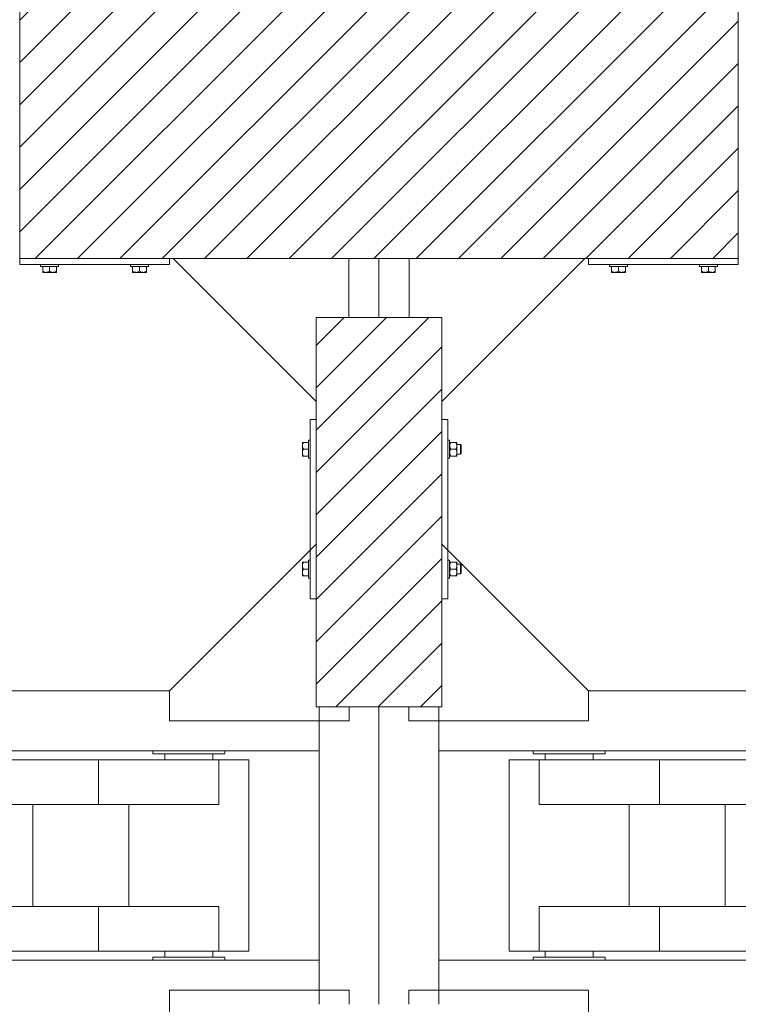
# Model space of a CAD drawing. Header units: millimetres. Extents: x -1413 to 6997, y -739331 to -733391.
# Tile 19 of 47: x 5525 to 5765, y -737512 to -737183. Entities that reach past the tile are written whole.
import ezdxf

# ---------------------------------------------------------------- set-up
doc = ezdxf.new("R2010")
doc.units = ezdxf.units.MM
doc.header["$MEASUREMENT"] = 0
for name, color, linetype, lineweight in [('Side Cradle Blocks', 7, 'Continuous', 0), ('Side Cradle Hydraulic Arm Support', 7, 'Continuous', 0), ('Side Cradle Stbd', 7, 'Continuous', 0), ('Side Slip Cradle Stbd', 7, 'Continuous', 0)]:
    doc.layers.add(name, color=color, linetype=linetype, lineweight=lineweight)

# ---------------------------------------------------------------- blocks, each defined once
blk = doc.blocks.new('*U107')
at = {"layer": 'Side Cradle Hydraulic Arm Support', "color": 7, "linetype": 'Continuous', "lineweight": 0}
for p, q in [((-174.9890305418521, -1059.440342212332), (-174.9890305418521, 1359.465325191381)), ((175.0109694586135, 1359.465325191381), (175.0109694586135, -1059.440342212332)), ((-174.9889944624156, 1201.965289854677), (-170.1643245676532, 1201.965324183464)), ((170.1862635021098, 1201.965324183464), (175.0109333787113, 1201.965289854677)), ((-160.0004414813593, 1191.965327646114), (-160.0004414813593, 990.9141499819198)), ((-160.0004414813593, 1191.965327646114), (-85.0004414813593, 1191.965327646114)), ((-85.0004414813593, 1191.965327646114), (-85.0004414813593, 990.9141499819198)), ((85.02238039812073, 990.9141499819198), (85.02238039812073, 1191.965327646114)), ((85.02238039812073, 1191.965327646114), (160.0223803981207, 1191.965327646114)), ((160.0223803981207, 990.9141499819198), (160.0223803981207, 1191.965327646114)), ((-160.0004775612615, 1181.964660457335), (-169.6775835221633, 1181.964665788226)), ((-160.0004775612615, 1181.842186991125), (-169.6775835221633, 1181.83900418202)), ((-169.6775835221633, 1181.838918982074), (-160.0004775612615, 1181.842083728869)), ((160.0223803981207, 1169.558460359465), (160.0220196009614, 1169.55141357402)), ((169.6995224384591, 1181.964478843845), (160.0224164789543, 1181.964484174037)), ((169.6995224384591, 1181.950625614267), (160.0224164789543, 1181.947442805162)), ((169.6995585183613, 1181.950264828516), (169.6995585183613, 1181.950625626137)), ((160.0223803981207, 1103.696984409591), (160.0223803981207, 1141.965327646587)), ((-274.9890305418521, 1109.465289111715), (-274.9890305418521, 316.6850334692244)), ((-169.6775835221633, 1101.980425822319), (-160.0004775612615, 1101.98356400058)), ((-160.0004775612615, 1101.966213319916), (-169.6775835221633, 1101.966210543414)), ((169.6995224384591, 1102.090569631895), (160.0224164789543, 1102.08744931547)), ((160.0224164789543, 1102.087343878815), (169.6995224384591, 1102.090482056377)), ((169.6995224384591, 1101.966307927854), (160.0224164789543, 1101.966305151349)), ((-169.6776196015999, 1081.965327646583), (-169.6776196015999, 1086.532555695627)), ((169.6995585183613, 1081.965327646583), (169.6995585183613, 1086.532555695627)), ((-170.7800019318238, 1081.965362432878), (-174.9889944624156, 1081.965495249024)), ((-169.7809386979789, 1081.965330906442), (-170.7270460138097, 1081.965360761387)), ((-169.6776196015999, 1081.965327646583), (-169.7245107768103, 1081.965329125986)), ((169.7464496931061, 1081.965329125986), (169.6995585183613, 1081.965327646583)), ((170.7489849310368, 1081.965360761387), (169.8028776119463, 1081.965330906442)), ((175.0109333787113, 1081.965495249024), (170.8019408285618, 1081.965362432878)), ((85.02234431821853, 1041.965327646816), (-85.00040540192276, 1041.965327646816)), ((-160.0004414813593, 990.9141499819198), (-160.0004414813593, -1009.440339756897)), ((-160.0004414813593, 990.9141499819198), (-85.0004414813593, 990.9141499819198)), ((-85.0004414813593, 990.9141499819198), (-85.0004414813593, -1009.440339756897)), ((85.02238039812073, -968.7071967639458), (85.02238039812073, 990.9141499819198)), ((160.0223803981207, 990.9141499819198), (85.02238039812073, 990.9141499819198)), ((160.0223803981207, 990.9141490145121), (160.0223803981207, -1009.440339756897)), ((-160.0000806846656, 938.1203694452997), (-160.0004414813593, 938.1182538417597)), ((160.0220196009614, 938.1203694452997), (160.0223803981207, 938.1182538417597)), ((85.02238039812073, 881.2928032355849), (-85.0004414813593, 881.2928032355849))]:
    blk.add_line(p, q, dxfattribs=at)
at = {"layer": 'Side Cradle Hydraulic Arm Support', "color": 7, "linetype": 'Continuous', "lineweight": 0, "ltscale": 0.2000032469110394, "flags": 128}
for points in [[(-248.4889944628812, 1409.465325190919), (-224.9890305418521, 1409.465325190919), (-224.9890305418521, 1109.465325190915), (-274.9890305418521, 1109.465325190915), (-519.9889944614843, 1354.465289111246)], [(248.510933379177, 1409.465325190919), (225.0109694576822, 1409.465325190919), (225.0109694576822, 1109.465325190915), (275.0109694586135, 1109.465325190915), (520.0109333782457, 1354.465289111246)]]:
    blk.add_lwpolyline(points, dxfattribs=at)
at = {"layer": 'Side Cradle Hydraulic Arm Support', "color": 7, "linetype": 'Continuous', "lineweight": 0, "flags": 128}
for points in [[(-160.0004414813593, 1241.965327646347), (160.0223803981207, 1241.965327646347), (160.0223803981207, 1234.353280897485), (160.0223803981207, 1212.676005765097), (160.0223803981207, 1191.96536372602)], [(-160.0004414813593, 1191.965430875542), (-160.0004414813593, 1212.676005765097), (-160.0004414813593, 1234.353280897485), (-160.0004414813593, 1241.965327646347)], [(-169.7759792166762, 1201.965326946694), (-169.6776196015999, 1201.96532764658), (-169.6776196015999, 1197.398099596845), (-169.6776196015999, 1184.391734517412), (-169.6776196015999, 1164.926333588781), (-169.6776196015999, 1141.965327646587), (-169.6776196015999, 1119.004321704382), (-169.6776196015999, 1099.538920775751), (-169.6776196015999, 1086.532555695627)], [(169.6995585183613, 1086.532555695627), (169.6995585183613, 1099.538920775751), (169.6995585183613, 1119.004321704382), (169.6995585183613, 1141.965327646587), (169.6995585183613, 1164.926333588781), (169.6995585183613, 1184.391734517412), (169.6995585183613, 1197.398099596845), (169.6995585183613, 1201.96532764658), (169.7979181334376, 1201.965326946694)]]:
    blk.add_lwpolyline(points, dxfattribs=at)
blk = doc.blocks.new('*U108')
at = {"layer": 'Side Cradle Hydraulic Arm Support', "color": 7, "linetype": 'Continuous', "lineweight": 0}
for p, q in [((-174.9890305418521, -1059.440342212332), (-174.9890305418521, 1359.465325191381)), ((175.0109694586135, 1359.465325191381), (175.0109694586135, -1059.440342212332)), ((-174.9889944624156, 1201.965289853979), (-170.1643245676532, 1201.965324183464)), ((170.1862635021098, 1201.965324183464), (175.0109333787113, 1201.965289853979)), ((-160.0004414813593, 1191.965327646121), (-160.0004414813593, 990.9141499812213)), ((-160.0004414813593, 1191.965327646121), (-85.0004414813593, 1191.965327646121)), ((-85.0004414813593, 1191.965327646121), (-85.0004414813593, 990.9141499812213)), ((85.02238039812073, 990.9141499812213), (85.02238039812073, 1191.965327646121)), ((85.02238039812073, 1191.965327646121), (160.0223803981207, 1191.965327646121)), ((160.0223803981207, 990.9141499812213), (160.0223803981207, 1191.965327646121)), ((-160.0004775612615, 1181.964660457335), (-169.6775835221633, 1181.964665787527)), ((-160.0004775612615, 1181.842186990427), (-169.6775835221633, 1181.83900418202)), ((-169.6775835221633, 1181.838918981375), (-160.0004775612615, 1181.842083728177)), ((160.0223803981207, 1169.558460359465), (160.0220196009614, 1169.551413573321)), ((169.6995224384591, 1181.964478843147), (160.0224164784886, 1181.964484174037)), ((169.6995224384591, 1181.950625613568), (160.0224164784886, 1181.947442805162)), ((169.6995585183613, 1181.950264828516), (169.6995585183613, 1181.950625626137)), ((160.0223803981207, 1103.696984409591), (160.0223803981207, 1141.965327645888)), ((-274.9890305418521, 1109.465289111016), (-274.9890305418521, 316.6850334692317)), ((-169.6775835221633, 1101.980425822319), (-160.0004775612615, 1101.98356400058)), ((-160.0004775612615, 1101.966213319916), (-169.6775835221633, 1101.966210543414)), ((169.6995224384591, 1102.090569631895), (160.0224164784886, 1102.087449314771)), ((160.0224164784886, 1102.087343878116), (169.6995224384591, 1102.090482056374)), ((169.6995224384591, 1101.966307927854), (160.0224164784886, 1101.96630515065)), ((-169.6776196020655, 1081.965327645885), (-169.6776196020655, 1086.532555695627)), ((169.6995585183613, 1081.965327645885), (169.6995585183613, 1086.532555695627)), ((-170.7800019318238, 1081.96536243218), (-174.9889944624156, 1081.965495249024)), ((-169.7809386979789, 1081.965330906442), (-170.7270460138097, 1081.965360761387)), ((-169.6776196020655, 1081.965327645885), (-169.7245107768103, 1081.965329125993)), ((169.7464496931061, 1081.965329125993), (169.6995585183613, 1081.965327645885)), ((170.7489849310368, 1081.965360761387), (169.8028776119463, 1081.965330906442)), ((175.0109333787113, 1081.965495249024), (170.8019408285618, 1081.96536243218)), ((85.02234431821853, 1041.965327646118), (-85.00040540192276, 1041.965327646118)), ((-160.0004414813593, 990.9141499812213), (-160.0004414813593, -1009.440339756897)), ((-160.0004414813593, 990.9141499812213), (-85.0004414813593, 990.9141499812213)), ((-85.0004414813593, 990.9141499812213), (-85.0004414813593, -1009.440339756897)), ((85.02238039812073, -968.7071967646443), (85.02238039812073, 990.9141499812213)), ((160.0223803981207, 990.9141499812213), (85.02238039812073, 990.9141499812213)), ((160.0223803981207, 990.9141490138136), (160.0223803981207, -1009.440339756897)), ((-160.0000806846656, 938.1203694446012), (-160.0004414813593, 938.118253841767)), ((160.0220196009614, 938.1203694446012), (160.0223803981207, 938.118253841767)), ((85.02238039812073, 881.2928032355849), (-85.0004414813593, 881.2928032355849))]:
    blk.add_line(p, q, dxfattribs=at)
at = {"layer": 'Side Cradle Hydraulic Arm Support', "color": 7, "linetype": 'Continuous', "lineweight": 0, "ltscale": 0.2000032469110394, "extrusion": (0, 0, -1), "flags": 128}
for points in [[(248.4889944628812, 1409.465325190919), (224.9890305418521, 1409.465325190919), (224.9890305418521, 1109.465325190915), (274.9890305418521, 1109.465325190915), (519.9889944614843, 1354.465289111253)], [(-248.510933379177, 1409.465325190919), (-225.0109694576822, 1409.465325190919), (-225.0109694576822, 1109.465325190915), (-275.0109694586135, 1109.465325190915), (-520.0109333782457, 1354.465289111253)]]:
    blk.add_lwpolyline(points, dxfattribs=at)
at = {"layer": 'Side Cradle Hydraulic Arm Support', "color": 7, "linetype": 'Continuous', "lineweight": 0, "extrusion": (0, 0, -1), "flags": 128}
for points in [[(160.0004414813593, 1241.965327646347), (-160.0223803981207, 1241.965327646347), (-160.0223803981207, 1234.353280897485), (-160.0223803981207, 1212.676005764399), (-160.0223803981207, 1191.96536372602)], [(160.0004414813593, 1191.965430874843), (160.0004414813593, 1212.676005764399), (160.0004414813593, 1234.353280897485), (160.0004414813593, 1241.965327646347)], [(169.7759792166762, 1201.965326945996), (169.6776196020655, 1201.965327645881), (169.6776196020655, 1197.398099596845), (169.6776196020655, 1184.391734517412), (169.6776196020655, 1164.926333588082), (169.6776196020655, 1141.965327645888), (169.6776196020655, 1119.004321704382), (169.6776196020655, 1099.538920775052), (169.6776196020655, 1086.532555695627)], [(-169.6995585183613, 1086.532555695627), (-169.6995585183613, 1099.538920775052), (-169.6995585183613, 1119.004321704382), (-169.6995585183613, 1141.965327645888), (-169.6995585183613, 1164.926333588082), (-169.6995585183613, 1184.391734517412), (-169.6995585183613, 1197.398099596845), (-169.6995585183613, 1201.965327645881), (-169.7979181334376, 1201.965326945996)]]:
    blk.add_lwpolyline(points, dxfattribs=at)
blk = doc.blocks.new('*U101')
at = {"layer": 'Side Cradle Stbd', "color": 7, "linetype": 'Continuous', "lineweight": 0, "ltscale": 0.2000032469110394, "xscale": 0.2000032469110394, "yscale": 0.2000032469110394, "zscale": 0.2000032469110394, "rotation": 270}
blk.add_blockref('*U107', (-291.8877289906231, -1469.853403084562), dxfattribs=at)
at = {"layer": 'Side Cradle Stbd', "color": 7, "linetype": 'Continuous', "lineweight": 0, "ltscale": 0.2000032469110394, "extrusion": (0, 0, -1), "xscale": 0.2000032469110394, "yscale": 0.2000032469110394, "zscale": 0.2000032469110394, "rotation": 270}
blk.add_blockref('*U108', (-291.9078785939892, -1469.853403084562), dxfattribs=at)
blk = doc.blocks.new('*U59')
at = {"linetype": 'Continuous', "lineweight": 0}
h = blk.add_hatch(dxfattribs=at)
h.set_pattern_fill('HATCH', color=30, style=0, pattern_type=2)
h.set_pattern_definition([(45, (2848.917868, -833.3789419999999), (-7.071067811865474, 7.071067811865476), [])])
h.paths.add_polyline_path([(2973.367722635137, -901.5872985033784), (2973.367722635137, -900.2740277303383), (2973.367722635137, -880.2737030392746), (2973.367722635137, -872.9735840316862), (2973.367722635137, -868.9735190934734), (2973.367722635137, -842.9730921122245), (2973.367722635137, -838.9730271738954), (2973.367722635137, -831.7861580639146), (2973.367722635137, -811.7858333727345), (2973.367722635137, -810.5858066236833), (2933.126881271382, -810.5858138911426), (2923.366910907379, -810.5858135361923), (2922.223506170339, -810.585813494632), (2863.422558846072, -810.5858113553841), (2853.36577448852, -810.5858109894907), (2843.308990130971, -810.5858106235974), (2784.508042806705, -810.5858084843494), (2783.364638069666, -810.5858084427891), (2733.36382634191, -810.5858066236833), (2733.36382634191, -811.7858333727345), (2733.36382634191, -831.7861580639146), (2733.36382634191, -838.9730271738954), (2733.36382634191, -842.9730921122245), (2733.363826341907, -868.9735190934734), (2733.363826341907, -872.9735840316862), (2733.363826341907, -880.2737030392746), (2733.363826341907, -900.2740277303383), (2733.363826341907, -901.5872912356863), (2783.364638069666, -901.5872912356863), (2784.621286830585, -901.5872912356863), (2843.308990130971, -901.5872912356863), (2853.36577448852, -901.5872912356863), (2863.422558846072, -901.5872912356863), (2922.11026214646, -901.5872912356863), (2923.366910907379, -901.5872912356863), (2933.126881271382, -901.5872912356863)])
h = blk.add_hatch(dxfattribs=at)
h.set_pattern_fill('HATCH', color=30, style=0, pattern_type=2)
h.set_pattern_definition([(45, (2848.917868, -970.397693), (-7.071067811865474, 7.071067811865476), [])])
h.paths.add_polyline_path([(2874.366115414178, -1015.304205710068), (2874.366115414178, -955.3032316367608), (2874.366115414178, -949.3314379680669), (2874.366115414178, -921.3026796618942), (2863.422558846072, -921.3026796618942), (2853.36577448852, -921.3026796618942), (2843.308990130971, -921.3026796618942), (2832.365433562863, -921.3026796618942), (2832.365433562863, -949.3314379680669), (2832.365433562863, -955.3032316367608), (2832.365433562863, -1015.304205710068), (2832.365433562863, -1051.304790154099), (2833.365449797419, -1051.304790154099), (2853.36577448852, -1051.304790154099), (2873.366099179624, -1051.304790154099), (2874.366115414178, -1051.304790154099)])
at = {"color": 30, "linetype": 'Continuous', "lineweight": 0, "flags": 128}
blk.add_lwpolyline([(2733.36382634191, -811.7858333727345), (2733.36382634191, -831.7861580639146), (2733.36382634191, -838.9730271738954), (2733.36382634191, -842.9730921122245), (2733.363826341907, -868.9735190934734), (2733.363826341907, -872.9735840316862), (2733.363826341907, -880.2737030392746), (2733.363826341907, -900.2740277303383), (2733.363826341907, -901.5872912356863), (2783.364638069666, -901.5872912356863), (2784.621286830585, -901.5872912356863), (2843.308990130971, -901.5872912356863), (2853.36577448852, -901.5872912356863), (2863.422558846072, -901.5872912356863), (2922.11026214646, -901.5872912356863), (2923.366910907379, -901.5872912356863), (2933.126881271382, -901.5872912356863), (2973.367722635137, -901.5872985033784), (2973.367722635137, -901.5872985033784), (2973.367722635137, -900.2740277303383), (2973.367722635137, -880.2737030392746), (2973.367722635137, -872.9735840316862), (2973.367722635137, -868.9735190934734), (2973.367722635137, -842.9730921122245), (2973.367722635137, -838.9730271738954), (2973.367722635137, -831.7861580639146), (2973.367722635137, -811.7858333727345)], dxfattribs=at)
blk.add_lwpolyline([(2874.366115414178, -1015.304205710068), (2874.366115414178, -955.3032316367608), (2874.366115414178, -949.3314379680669), (2874.366115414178, -921.3026796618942), (2863.422558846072, -921.3026796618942), (2853.36577448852, -921.3026796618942), (2843.308990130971, -921.3026796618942), (2832.365433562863, -921.3026796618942), (2832.365433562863, -949.3314379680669), (2832.365433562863, -955.3032316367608), (2832.365433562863, -1015.304205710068), (2832.365433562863, -1051.304790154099), (2833.365449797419, -1051.304790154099), (2853.36577448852, -1051.304790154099), (2873.366099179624, -1051.304790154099), (2874.366115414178, -1051.304790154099), (2874.366115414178, -1015.304205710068)], close=True, dxfattribs=at)
at = {"layer": 'Side Cradle Blocks', "color": 7, "linetype": 'Continuous', "lineweight": 0}
for p, q in [((2733.363826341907, -901.5872912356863), (2733.363826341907, -810.5858138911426)), ((2973.367722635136, -810.5858138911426), (2973.367722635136, -901.5872912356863)), ((2933.126881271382, -901.5872912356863), (2733.363826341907, -901.5872912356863)), ((2733.36382634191, -901.5872985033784), (2733.36382634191, -903.5873237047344)), ((2733.36382634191, -903.5873237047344), (2783.364638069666, -903.5873237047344)), ((2741.047333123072, -905.8289780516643), (2741.047333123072, -904.1873407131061)), ((2744.51205762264, -904.1873334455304), (2743.363988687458, -904.1873334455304)), ((2743.363988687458, -905.8289780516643), (2743.363988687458, -904.1873416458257)), ((2745.680644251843, -904.1873407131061), (2745.680644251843, -905.8289780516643)), ((2771.047820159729, -904.1873407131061), (2771.047820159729, -905.8289780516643)), ((2772.21640678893, -904.1873334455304), (2773.364475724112, -904.1873334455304)), ((2773.364475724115, -905.8289780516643), (2773.364475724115, -904.1873416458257)), ((2775.681131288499, -905.8289780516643), (2775.681131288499, -904.1873407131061)), ((2783.364638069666, -903.5873237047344), (2783.364638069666, -901.5872985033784)), ((2923.366910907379, -903.5873237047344), (2923.366910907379, -901.5872985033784)), ((2933.126881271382, -903.5873237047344), (2923.366910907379, -903.5873237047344)), ((2931.050417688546, -905.8289780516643), (2931.050417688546, -904.1873407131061)), ((2973.367722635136, -901.5872912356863), (2933.126881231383, -901.5872912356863)), ((2973.367722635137, -903.5873237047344), (2933.126881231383, -903.5873237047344)), ((2933.367073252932, -904.1873334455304), (2933.126881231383, -904.1873334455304)), ((2934.515142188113, -904.1873334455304), (2933.367073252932, -904.1873334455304)), ((2933.367073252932, -905.8289780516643), (2933.367073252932, -904.1873416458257)), ((2935.683728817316, -904.1873407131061), (2935.683728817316, -905.8289780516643)), ((2961.050904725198, -904.1873407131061), (2961.050904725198, -905.8289780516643)), ((2962.219491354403, -904.1873334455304), (2963.367560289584, -904.1873334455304)), ((2963.367560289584, -905.8289780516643), (2963.367560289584, -904.1873416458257)), ((2965.684215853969, -905.8289780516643), (2965.684215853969, -904.1873407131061)), ((2973.367722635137, -901.5872985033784), (2973.367722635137, -903.5873237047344)), ((2741.047333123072, -906.030734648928), (2741.047333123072, -905.8289780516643)), ((2741.474609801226, -906.0256581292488), (2741.047333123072, -905.8289780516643)), ((2741.163587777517, -906.1872932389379), (2741.185359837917, -906.1873658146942)), ((2741.185399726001, -906.187365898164), (2741.229005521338, -906.1872932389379)), ((2742.205660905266, -906.187365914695), (2741.592450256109, -906.187365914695)), ((2741.617302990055, -906.1872932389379), (2741.592488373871, -906.1873658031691)), ((2742.205832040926, -906.187365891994), (2742.754434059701, -906.1872932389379)), ((2743.363988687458, -905.8289780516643), (2742.932373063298, -906.0373384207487)), ((2743.791265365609, -906.0256581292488), (2743.363988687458, -905.8289780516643)), ((2744.522316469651, -906.187365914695), (2743.771049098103, -906.187365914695)), ((2743.973543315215, -906.1872932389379), (2744.522230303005, -906.1873659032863)), ((2745.680644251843, -905.8289780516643), (2745.249028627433, -906.0373384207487)), ((2745.680644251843, -906.187365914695), (2745.542587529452, -906.187365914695)), ((2745.5643895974, -906.1872932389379), (2745.542609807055, -906.187365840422)), ((2745.680644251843, -906.1392061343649), (2745.680644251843, -906.187365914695)), ((2771.047820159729, -905.8289780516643), (2771.479435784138, -906.0373384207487)), ((2771.047820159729, -906.1392061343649), (2771.047820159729, -906.187365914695)), ((2771.047820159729, -906.187365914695), (2771.185876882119, -906.187365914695)), ((2771.185854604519, -906.187365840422), (2771.164074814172, -906.1872932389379)), ((2772.206147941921, -906.187365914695), (2772.957415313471, -906.187365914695)), ((2772.206234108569, -906.1873659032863), (2772.754921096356, -906.1872932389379)), ((2772.937199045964, -906.0256581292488), (2773.364475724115, -905.8289780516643)), ((2773.364475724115, -905.8289780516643), (2773.796091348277, -906.0373384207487)), ((2773.974030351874, -906.1872932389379), (2774.522632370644, -906.187365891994)), ((2774.522803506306, -906.187365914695), (2775.136014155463, -906.187365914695)), ((2775.135976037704, -906.1873658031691), (2775.111161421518, -906.1872932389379)), ((2775.253854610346, -906.0256581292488), (2775.681131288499, -905.8289780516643)), ((2775.499458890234, -906.1872932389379), (2775.54306468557, -906.187365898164)), ((2775.564876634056, -906.1872932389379), (2775.543104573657, -906.1873658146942)), ((2775.681131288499, -906.030734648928), (2775.681131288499, -905.8289780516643)), ((2931.050417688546, -906.030734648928), (2931.050417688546, -905.8289780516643)), ((2931.477694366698, -906.0256581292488), (2931.050417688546, -905.8289780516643)), ((2931.166672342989, -906.1872932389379), (2931.188444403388, -906.1873658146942)), ((2931.188484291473, -906.187365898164), (2931.232090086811, -906.1872932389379)), ((2932.208745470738, -906.187365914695), (2931.595534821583, -906.187365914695)), ((2931.620387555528, -906.1872932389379), (2931.595572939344, -906.1873658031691)), ((2932.208916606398, -906.187365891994), (2932.757518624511, -906.1872932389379)), ((2933.126881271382, -905.9449295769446), (2932.935457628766, -906.0373384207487)), ((2933.367073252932, -905.8289780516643), (2933.126881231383, -905.9449295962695)), ((2933.126881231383, -906.187365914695), (2933.774133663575, -906.187365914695)), ((2933.79434993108, -906.0256581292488), (2933.367073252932, -905.8289780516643)), ((2934.525401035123, -906.187365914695), (2933.774133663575, -906.187365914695)), ((2933.976627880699, -906.1872932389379), (2934.525314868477, -906.1873659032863)), ((2935.683728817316, -905.8289780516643), (2935.252113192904, -906.0373384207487)), ((2935.683728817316, -906.187365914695), (2935.545672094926, -906.187365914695)), ((2935.567474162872, -906.1872932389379), (2935.545694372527, -906.187365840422)), ((2935.683728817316, -906.1392061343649), (2935.683728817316, -906.187365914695)), ((2961.050904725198, -905.8289780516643), (2961.482520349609, -906.0373384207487)), ((2961.050904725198, -906.1392061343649), (2961.050904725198, -906.187365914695)), ((2961.050904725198, -906.187365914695), (2961.188961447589, -906.187365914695)), ((2961.188939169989, -906.187365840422), (2961.167159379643, -906.1872932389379)), ((2962.209232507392, -906.187365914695), (2962.96049987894, -906.187365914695)), ((2962.20931867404, -906.1873659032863), (2962.758005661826, -906.1872932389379)), ((2962.940283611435, -906.0256581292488), (2963.367560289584, -905.8289780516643)), ((2963.367560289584, -905.8289780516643), (2963.799175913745, -906.0373384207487)), ((2963.977114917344, -906.1872932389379), (2964.525716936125, -906.187365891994)), ((2964.525888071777, -906.187365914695), (2965.139098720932, -906.187365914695)), ((2965.139060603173, -906.1873658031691), (2965.114245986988, -906.1872932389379)), ((2965.256939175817, -906.0256581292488), (2965.684215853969, -905.8289780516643)), ((2965.502543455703, -906.1872932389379), (2965.546149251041, -906.187365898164)), ((2965.567961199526, -906.1872932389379), (2965.546189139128, -906.1873658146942)), ((2965.684215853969, -906.030734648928), (2965.684215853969, -905.8289780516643)), ((2832.365433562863, -1051.304790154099), (2832.365433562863, -921.3026796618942)), ((2832.365433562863, -921.3026796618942), (2874.366115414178, -921.3026796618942)), ((2874.366115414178, -921.3026796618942), (2874.366115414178, -1051.304790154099)), ((2832.365426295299, -955.3032316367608), (2830.365401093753, -955.3032316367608)), ((2830.365401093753, -955.3032316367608), (2830.365401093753, -1015.304205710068)), ((2874.366122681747, -955.3032316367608), (2876.366147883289, -955.3032316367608)), ((2876.366147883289, -955.3032316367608), (2876.366147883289, -1015.304205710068)), ((2827.765431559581, -963.1029930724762), (2827.765358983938, -963.1247651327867)), ((2827.765358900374, -963.1248050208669), (2827.765431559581, -963.1684108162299)), ((2827.765358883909, -964.1450662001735), (2827.765358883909, -963.5318555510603)), ((2827.765431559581, -963.5567082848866), (2827.765358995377, -963.5318936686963)), ((2827.921990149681, -962.9867384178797), (2828.123746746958, -962.9867384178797)), ((2827.927066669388, -963.4140150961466), (2828.123746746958, -962.9867384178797)), ((2828.123746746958, -962.9867384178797), (2829.765384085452, -962.9867384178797)), ((2876.966164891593, -963.1226149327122), (2876.966230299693, -963.1029930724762)), ((2876.966230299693, -963.692757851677), (2876.966224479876, -963.7033607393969)), ((2877.122788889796, -962.9867384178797), (2877.324545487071, -962.9867384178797)), ((2878.999377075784, -962.9867384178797), (2877.324545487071, -962.9867384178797)), ((2878.999377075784, -962.9867384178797), (2879.196057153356, -963.4140150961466)), ((2879.357764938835, -962.9867384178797), (2879.322813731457, -962.9867384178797)), ((2879.357764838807, -963.1247651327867), (2879.357692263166, -963.1029930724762)), ((2879.357692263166, -963.6927578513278), (2879.357698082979, -963.7033607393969)), ((2879.357764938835, -964.1450662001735), (2879.357764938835, -963.5318555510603)), ((2827.765358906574, -964.1452373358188), (2827.765431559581, -964.6938393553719)), ((2827.765358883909, -966.4617217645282), (2827.765358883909, -965.7104543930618)), ((2827.765431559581, -965.9129486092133), (2827.765358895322, -966.4616355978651)), ((2828.123746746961, -965.3033939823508), (2827.915386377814, -964.8717783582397)), ((2827.927066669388, -965.7306706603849), (2828.123746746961, -965.3033939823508)), ((2828.123746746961, -965.3033939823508), (2829.765383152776, -965.3033939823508)), ((2829.765391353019, -966.4514629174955), (2829.765391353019, -965.3033939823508)), ((2877.009873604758, -963.7534725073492), (2876.966164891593, -964.1450010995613)), ((2877.009873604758, -966.070128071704), (2876.966164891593, -966.4616566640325)), ((2876.966224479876, -966.9034272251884), (2876.966230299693, -966.9140301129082)), ((2877.116185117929, -964.8717783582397), (2877.324545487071, -965.3033939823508)), ((2877.324545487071, -965.3033939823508), (2878.999377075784, -965.3033939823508)), ((2878.999377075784, -965.3033939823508), (2879.196057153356, -965.7306706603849)), ((2879.221445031, -964.843383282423), (2879.33281234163, -964.4403234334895)), ((2879.221445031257, -967.1600388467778), (2879.332812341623, -966.7569789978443)), ((2879.357692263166, -966.9140301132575), (2879.357698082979, -966.9034272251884)), ((2879.357764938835, -964.1450662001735), (2879.357764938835, -964.8963335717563)), ((2879.357764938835, -966.4617217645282), (2879.357764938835, -967.0749324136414)), ((2880.566216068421, -966.4347831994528), (2880.566216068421, -965.915697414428)), ((2880.766219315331, -966.2933595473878), (2880.766219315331, -965.8391594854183)), ((2827.765358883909, -967.6200495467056), (2827.765358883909, -967.4819928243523)), ((2827.765431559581, -967.5037948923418), (2827.765358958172, -967.4820151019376)), ((2827.813518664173, -967.6200495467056), (2827.765358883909, -967.6200495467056)), ((2828.123746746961, -967.6200495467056), (2827.915386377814, -967.1884339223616)), ((2829.76538408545, -967.6200495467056), (2828.123746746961, -967.6200495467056)), ((2876.966230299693, -967.5037948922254), (2876.966164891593, -967.4841730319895)), ((2877.014317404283, -967.6200495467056), (2876.966164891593, -967.6200495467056)), ((2877.116185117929, -967.1884339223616), (2877.324545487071, -967.6200495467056)), ((2877.324545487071, -967.6200495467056), (2878.999377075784, -967.6200495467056)), ((2879.201133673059, -967.6200495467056), (2878.999377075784, -967.6200495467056)), ((2879.201133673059, -967.6200495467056), (2879.208800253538, -967.6200495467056)), ((2879.357692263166, -967.5037948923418), (2879.357764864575, -967.4820151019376)), ((2827.765358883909, -1002.987387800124), (2827.765358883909, -1003.125444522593)), ((2827.813518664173, -1002.987387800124), (2827.765358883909, -1002.987387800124)), ((2827.765358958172, -1003.125422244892), (2827.765431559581, -1003.103642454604)), ((2828.123746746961, -1002.987387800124), (2827.915386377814, -1003.419003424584)), ((2829.76538408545, -1002.987387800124), (2828.123746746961, -1002.987387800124)), ((2877.014317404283, -1002.987387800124), (2876.966164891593, -1002.987387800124)), ((2876.966230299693, -1003.103642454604), (2876.966164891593, -1003.12326431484)), ((2877.116185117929, -1003.419003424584), (2877.324545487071, -1002.987387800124)), ((2877.324545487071, -1002.987387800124), (2878.999377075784, -1002.987387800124)), ((2878.999377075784, -1002.987387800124), (2879.201133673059, -1002.987387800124)), ((2879.201133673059, -1002.987387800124), (2879.208800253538, -1002.987387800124)), ((2879.357692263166, -1003.103642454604), (2879.357764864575, -1003.125422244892)), ((2827.765358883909, -1004.145715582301), (2827.765358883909, -1004.896982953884)), ((2827.765358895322, -1004.145801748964), (2827.765431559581, -1004.694488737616)), ((2827.765431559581, -1005.913597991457), (2827.765358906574, -1006.46220001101)), ((2827.765358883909, -1006.462371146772), (2827.765358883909, -1007.075581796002)), ((2828.123746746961, -1005.304043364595), (2827.915386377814, -1005.735658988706)), ((2827.927066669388, -1004.876766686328), (2828.123746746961, -1005.304043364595)), ((2828.123746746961, -1005.304043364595), (2829.765383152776, -1005.304043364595)), ((2829.765391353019, -1004.155974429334), (2829.765391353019, -1005.304043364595)), ((2877.009873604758, -1004.537309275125), (2876.966164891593, -1004.145780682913)), ((2877.009873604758, -1006.853964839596), (2876.966164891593, -1006.462436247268)), ((2876.966230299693, -1003.693407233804), (2876.966224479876, -1003.704010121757)), ((2877.116185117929, -1005.735658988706), (2877.324545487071, -1005.304043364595)), ((2877.324545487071, -1005.304043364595), (2878.999377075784, -1005.304043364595)), ((2878.999377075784, -1005.304043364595), (2879.196057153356, -1004.876766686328)), ((2879.221445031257, -1003.447398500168), (2879.332812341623, -1003.850458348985)), ((2879.221445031, -1005.764054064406), (2879.33281234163, -1006.167113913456)), ((2879.357698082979, -1003.704010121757), (2879.357692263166, -1003.693407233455)), ((2879.357764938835, -1004.145715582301), (2879.357764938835, -1003.532504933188)), ((2879.357764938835, -1006.462371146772), (2879.357764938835, -1005.711103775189)), ((2879.357764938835, -1006.462371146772), (2879.357764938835, -1007.075581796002)), ((2880.566216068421, -1004.17265414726), (2880.566216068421, -1004.691739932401)), ((2880.766219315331, -1004.314077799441), (2880.766219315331, -1004.768277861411)), ((2827.765358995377, -1007.075543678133), (2827.765431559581, -1007.050729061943)), ((2827.765431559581, -1007.439026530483), (2827.765358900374, -1007.482632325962)), ((2827.765431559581, -1007.504444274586), (2827.765358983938, -1007.482672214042)), ((2827.921990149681, -1007.620698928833), (2828.123746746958, -1007.620698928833)), ((2827.927066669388, -1007.193422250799), (2828.123746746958, -1007.620698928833)), ((2828.123746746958, -1007.620698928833), (2829.765384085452, -1007.620698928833)), ((2876.966230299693, -1007.504444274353), (2876.966164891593, -1007.48482241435)), ((2876.966224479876, -1006.904076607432), (2876.966230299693, -1006.914679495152)), ((2877.122788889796, -1007.620698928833), (2877.324545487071, -1007.620698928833)), ((2878.999377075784, -1007.620698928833), (2877.324545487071, -1007.620698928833)), ((2878.999377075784, -1007.620698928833), (2879.196057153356, -1007.193422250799)), ((2879.357764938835, -1007.620698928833), (2879.322813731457, -1007.620698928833)), ((2879.357698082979, -1006.904076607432), (2879.357692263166, -1006.914679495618)), ((2879.357692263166, -1007.504444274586), (2879.357764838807, -1007.482672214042)), ((2830.365401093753, -1015.304205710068), (2832.365426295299, -1015.304205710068)), ((2876.366147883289, -1015.304205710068), (2874.366122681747, -1015.304205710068)), ((2874.366115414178, -1051.304790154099), (2832.365433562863, -1051.304790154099))]:
    blk.add_line(p, q, dxfattribs=at)
at = {"layer": 'Side Cradle Blocks', "color": 7, "linetype": 'Continuous', "lineweight": 0, "flags": 128}
for points in [[(2743.363988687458, -904.1873334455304), (2742.215919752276, -904.1873334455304), (2741.242633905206, -904.1873334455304), (2740.592305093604, -904.1873334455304), (2740.363939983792, -904.1873334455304), (2740.363939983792, -903.5873309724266)], [(2746.364037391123, -903.5873309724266), (2746.364037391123, -904.1873334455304), (2746.135672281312, -904.1873334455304), (2745.485343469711, -904.1873334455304), (2744.51205762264, -904.1873334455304)], [(2772.21640678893, -904.1873334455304), (2771.243120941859, -904.1873334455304), (2770.592792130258, -904.1873334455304), (2770.364427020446, -904.1873334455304), (2770.364427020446, -903.5873309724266)], [(2776.364524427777, -903.5873309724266), (2776.364524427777, -904.1873334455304), (2776.136159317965, -904.1873334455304), (2775.485830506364, -904.1873334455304), (2774.512544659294, -904.1873334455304), (2773.364475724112, -904.1873334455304)], [(2933.126881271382, -904.1873334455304), (2932.219004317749, -904.1873334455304), (2931.245718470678, -904.1873334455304), (2930.595389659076, -904.1873334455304), (2930.367024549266, -904.1873334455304), (2930.367024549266, -903.5873309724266)], [(2936.367121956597, -903.5873309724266), (2936.367121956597, -904.1873334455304), (2936.138756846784, -904.1873334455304), (2935.488428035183, -904.1873334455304), (2934.515142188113, -904.1873334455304)], [(2962.219491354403, -904.1873334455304), (2961.246205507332, -904.1873334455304), (2960.59587669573, -904.1873334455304), (2960.367511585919, -904.1873334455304), (2960.367511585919, -903.5873309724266)], [(2966.367608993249, -903.5873309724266), (2966.367608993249, -904.1873334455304), (2966.139243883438, -904.1873334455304), (2965.488915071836, -904.1873334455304), (2964.515629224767, -904.1873334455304), (2963.367560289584, -904.1873334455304)], [(2741.047333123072, -906.030734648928), (2741.047333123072, -906.0379771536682), (2741.047333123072, -906.1524147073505), (2741.047333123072, -906.187365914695), (2741.185389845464, -906.187365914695), (2741.592450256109, -906.187365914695)], [(2741.474609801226, -906.0256581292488), (2741.605693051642, -906.085997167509), (2741.814067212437, -906.1436499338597), (2742.205660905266, -906.187365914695), (2742.354028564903, -906.1810398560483), (2742.500918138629, -906.1624133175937), (2742.903977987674, -906.0510460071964), (2742.932373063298, -906.0373384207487)], [(2742.205660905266, -906.187365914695), (2742.956928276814, -906.187365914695), (2743.771049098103, -906.187365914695)], [(2743.791265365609, -906.0256581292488), (2743.922348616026, -906.085997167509), (2744.130722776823, -906.1436499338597), (2744.522316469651, -906.187365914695), (2744.670684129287, -906.1810398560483), (2744.817573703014, -906.1624133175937), (2745.22063355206, -906.0510460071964), (2745.249028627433, -906.0373384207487)], [(2744.522244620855, -906.1873659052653), (2744.522316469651, -906.187365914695), (2745.135527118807, -906.187365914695), (2745.542587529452, -906.187365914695)], [(2745.680644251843, -906.1392061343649), (2745.680644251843, -906.038401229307), (2745.680644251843, -906.030734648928), (2745.680644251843, -905.8289780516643)], [(2771.047820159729, -905.8289780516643), (2771.047820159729, -906.030734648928), (2771.047820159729, -906.038401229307), (2771.047820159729, -906.1392061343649)], [(2771.185876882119, -906.187365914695), (2771.592937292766, -906.187365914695), (2772.206147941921, -906.187365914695), (2772.206219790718, -906.1873659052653)], [(2771.479435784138, -906.0373384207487), (2771.507830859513, -906.0510460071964), (2771.910890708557, -906.1624133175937), (2772.057780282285, -906.1810398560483), (2772.206147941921, -906.187365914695), (2772.59774163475, -906.1436499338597), (2772.806115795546, -906.085997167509), (2772.937199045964, -906.0256581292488)], [(2772.957415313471, -906.187365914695), (2773.771536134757, -906.187365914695), (2774.522803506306, -906.187365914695)], [(2773.796091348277, -906.0373384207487), (2773.824486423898, -906.0510460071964), (2774.227546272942, -906.1624133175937), (2774.374435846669, -906.1810398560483), (2774.522803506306, -906.187365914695), (2774.914397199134, -906.1436499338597), (2775.122771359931, -906.085997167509), (2775.253854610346, -906.0256581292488)], [(2775.136014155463, -906.187365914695), (2775.543074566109, -906.187365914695), (2775.681131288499, -906.187365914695), (2775.681131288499, -906.1524147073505), (2775.681131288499, -906.0379771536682), (2775.681131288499, -906.030734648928)], [(2931.050417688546, -906.030734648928), (2931.050417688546, -906.0379771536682), (2931.050417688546, -906.1524147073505), (2931.050417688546, -906.187365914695), (2931.188474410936, -906.187365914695), (2931.595534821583, -906.187365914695)], [(2931.477694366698, -906.0256581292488), (2931.608777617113, -906.085997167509), (2931.817151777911, -906.1436499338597), (2932.208745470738, -906.187365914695), (2932.357113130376, -906.1810398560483), (2932.504002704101, -906.1624133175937), (2932.907062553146, -906.0510460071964), (2932.935457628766, -906.0373384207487)], [(2932.208745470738, -906.187365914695), (2932.960012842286, -906.187365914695), (2933.126881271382, -906.187365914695)], [(2933.79434993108, -906.0256581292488), (2933.925433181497, -906.085997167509), (2934.133807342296, -906.1436499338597), (2934.525401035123, -906.187365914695), (2934.67376869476, -906.1810398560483), (2934.820658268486, -906.1624133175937), (2935.223718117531, -906.0510460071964), (2935.252113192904, -906.0373384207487)], [(2934.525329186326, -906.1873659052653), (2934.525401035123, -906.187365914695), (2935.138611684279, -906.187365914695), (2935.545672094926, -906.187365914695)], [(2935.683728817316, -906.1392061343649), (2935.683728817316, -906.038401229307), (2935.683728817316, -906.030734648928), (2935.683728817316, -905.8289780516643)], [(2961.050904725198, -905.8289780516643), (2961.050904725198, -906.030734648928), (2961.050904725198, -906.038401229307), (2961.050904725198, -906.1392061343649)], [(2961.188961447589, -906.187365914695), (2961.596021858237, -906.187365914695), (2962.209232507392, -906.187365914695), (2962.209304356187, -906.1873659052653)], [(2961.482520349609, -906.0373384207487), (2961.510915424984, -906.0510460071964), (2961.913975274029, -906.1624133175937), (2962.060864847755, -906.1810398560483), (2962.209232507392, -906.187365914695), (2962.600826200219, -906.1436499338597), (2962.809200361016, -906.085997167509), (2962.940283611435, -906.0256581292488)], [(2962.96049987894, -906.187365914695), (2963.774620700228, -906.187365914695), (2964.525888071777, -906.187365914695)], [(2963.799175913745, -906.0373384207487), (2963.827570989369, -906.0510460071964), (2964.230630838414, -906.1624133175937), (2964.377520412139, -906.1810398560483), (2964.525888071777, -906.187365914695), (2964.917481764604, -906.1436499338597), (2965.125855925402, -906.085997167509), (2965.256939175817, -906.0256581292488)], [(2965.139098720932, -906.187365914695), (2965.54615913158, -906.187365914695), (2965.684215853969, -906.187365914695), (2965.684215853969, -906.1524147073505), (2965.684215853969, -906.0379771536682), (2965.684215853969, -906.030734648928)], [(2827.921990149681, -962.9867384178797), (2827.914747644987, -962.9867384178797), (2827.800310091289, -962.9867384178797), (2827.765358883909, -962.9867384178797), (2827.765358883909, -963.1247951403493), (2827.765358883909, -963.5318555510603)], [(2827.927066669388, -963.4140150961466), (2827.866727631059, -963.5450983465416), (2827.809074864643, -963.7534725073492), (2827.765358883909, -964.1450662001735), (2827.771684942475, -964.2934338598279), (2827.79031148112, -964.4403234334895), (2827.90167879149, -964.843383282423), (2827.915386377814, -964.8717783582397)], [(2829.765391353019, -965.3033939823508), (2829.765391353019, -964.1553250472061), (2829.765391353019, -963.1820392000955), (2829.76539135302, -962.5317103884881), (2829.76539135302, -962.3033452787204), (2830.365393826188, -962.3033452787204)], [(2876.366155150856, -962.3033452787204), (2876.966157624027, -962.3033452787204), (2876.966157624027, -962.5317103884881), (2876.966157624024, -963.1820392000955), (2876.966157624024, -964.1553250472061), (2876.966157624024, -965.3033939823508), (2876.966157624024, -966.4514629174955), (2876.966157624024, -967.4247487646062), (2876.966157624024, -968.0750775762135), (2876.966157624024, -968.3034426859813), (2876.366155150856, -968.3034426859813)], [(2877.122788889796, -962.9867384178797), (2877.115546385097, -962.9867384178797), (2877.001108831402, -962.9867384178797), (2876.966164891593, -962.9867384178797)], [(2877.009873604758, -963.7534725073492), (2877.067526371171, -963.5450983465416), (2877.127865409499, -963.4140150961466), (2877.324545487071, -962.9867384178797)], [(2878.999377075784, -962.9867384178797), (2879.201133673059, -962.9867384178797), (2879.208376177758, -962.9867384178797), (2879.322813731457, -962.9867384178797)], [(2879.196057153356, -963.4140150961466), (2879.256396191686, -963.5450983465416), (2879.314048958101, -963.7534725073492), (2879.357764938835, -964.1450662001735), (2879.351438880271, -964.2934338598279), (2879.33281234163, -964.4403234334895)], [(2879.357764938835, -962.9867384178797), (2879.357764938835, -963.1247951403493), (2879.357764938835, -963.5318555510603)], [(2879.357772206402, -963.703368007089), (2880.566216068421, -963.703368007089), (2880.766219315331, -963.9033712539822), (2880.766219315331, -964.0099416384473), (2880.766219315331, -964.3134284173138), (2880.766219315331, -964.7676284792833), (2880.766219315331, -965.3033939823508), (2880.766219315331, -965.8391594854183)], [(2880.566216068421, -963.703368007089), (2880.566216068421, -963.8251627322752), (2880.566216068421, -964.1720047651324), (2880.566216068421, -964.6910905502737), (2880.566216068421, -965.3033939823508), (2880.566216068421, -965.915697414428)], [(2827.765358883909, -964.1450662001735), (2827.765358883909, -964.8963335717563), (2827.765358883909, -965.7104543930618)], [(2827.927066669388, -965.7306706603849), (2827.866727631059, -965.86175391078), (2827.809074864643, -966.070128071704), (2827.765358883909, -966.4617217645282), (2827.771684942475, -966.6100894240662), (2827.79031148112, -966.7569789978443), (2827.90167879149, -967.1600388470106), (2827.915386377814, -967.1884339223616)], [(2827.765358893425, -966.4616499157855), (2827.765358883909, -966.4617217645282), (2827.765358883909, -967.0749324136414), (2827.765358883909, -967.4819928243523)], [(2830.365393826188, -968.3034426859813), (2829.765391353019, -968.3034426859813), (2829.765391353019, -968.0750775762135), (2829.765391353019, -967.4247487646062), (2829.765391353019, -966.4514629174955)], [(2877.116185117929, -964.8717783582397), (2877.102477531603, -964.843383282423), (2876.991110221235, -964.4403234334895), (2876.972483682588, -964.2934338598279), (2876.966164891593, -964.1452366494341)], [(2877.116185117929, -967.1884339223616), (2877.102477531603, -967.1600388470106), (2876.991110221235, -966.7569789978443), (2876.972483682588, -966.6100894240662), (2876.966164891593, -966.4618922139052)], [(2877.009873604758, -966.070128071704), (2877.067526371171, -965.86175391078), (2877.127865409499, -965.7306706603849), (2877.324545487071, -965.3033939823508)], [(2879.221445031, -964.843383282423), (2879.207737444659, -964.8717783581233), (2878.999377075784, -965.3033939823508)], [(2879.196057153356, -965.7306706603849), (2879.256396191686, -965.86175391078), (2879.314048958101, -966.070128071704), (2879.357764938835, -966.4617217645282), (2879.351438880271, -966.6100894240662), (2879.332812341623, -966.7569789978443)], [(2879.357764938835, -966.4617217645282), (2879.357764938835, -965.7104543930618), (2879.357764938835, -964.8963335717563)], [(2880.766219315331, -966.2933595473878), (2880.766219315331, -966.5968463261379), (2880.766219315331, -966.7034167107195), (2880.566216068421, -966.9034199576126), (2879.357772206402, -966.9034199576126)], [(2880.566216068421, -966.4347831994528), (2880.566216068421, -966.78162523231), (2880.566216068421, -966.9034199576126)], [(2827.813518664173, -967.6200495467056), (2827.914323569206, -967.6200495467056), (2827.921990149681, -967.6200495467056), (2828.123746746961, -967.6200495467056)], [(2877.014317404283, -967.6200495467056), (2877.115122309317, -967.6200495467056), (2877.122788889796, -967.6200495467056), (2877.324545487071, -967.6200495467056)], [(2879.221445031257, -967.1600388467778), (2879.207737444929, -967.1884339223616), (2878.999377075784, -967.6200495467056)], [(2879.357764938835, -967.0749324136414), (2879.357764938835, -967.4819928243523), (2879.357764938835, -967.6200495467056), (2879.309605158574, -967.6200495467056), (2879.208800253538, -967.6200495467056)], [(2827.765358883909, -1003.125444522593), (2827.765358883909, -1003.532504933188), (2827.765358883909, -1004.145715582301), (2827.765358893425, -1004.14578743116)], [(2828.123746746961, -1002.987387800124), (2827.921990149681, -1002.987387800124), (2827.914323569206, -1002.987387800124), (2827.813518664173, -1002.987387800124)], [(2829.765391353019, -1004.155974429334), (2829.765391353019, -1003.182688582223), (2829.765391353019, -1002.532359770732), (2829.765391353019, -1002.303994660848), (2830.365393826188, -1002.303994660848)], [(2876.366155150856, -1002.303994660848), (2876.966157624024, -1002.303994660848), (2876.966157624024, -1002.532359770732), (2876.966157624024, -1003.182688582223), (2876.966157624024, -1004.155974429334), (2876.966157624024, -1005.304043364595), (2876.966157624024, -1006.452112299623), (2876.966157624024, -1007.425398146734), (2876.966157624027, -1008.075726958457), (2876.966157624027, -1008.304092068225), (2876.366155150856, -1008.304092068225)], [(2877.324545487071, -1002.987387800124), (2877.122788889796, -1002.987387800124), (2877.115122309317, -1002.987387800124), (2877.014317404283, -1002.987387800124)], [(2878.999377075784, -1002.987387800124), (2879.207737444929, -1003.419003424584), (2879.221445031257, -1003.447398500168)], [(2879.208800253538, -1002.987387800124), (2879.309605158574, -1002.987387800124), (2879.357764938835, -1002.987387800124), (2879.357764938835, -1003.125444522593), (2879.357764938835, -1003.532504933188)], [(2827.915386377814, -1003.419003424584), (2827.90167879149, -1003.447398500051), (2827.79031148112, -1003.850458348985), (2827.771684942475, -1003.997347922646), (2827.765358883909, -1004.145715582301), (2827.809074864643, -1004.537309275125), (2827.866727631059, -1004.745683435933), (2827.927066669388, -1004.876766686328)], [(2827.765358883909, -1004.896982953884), (2827.765358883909, -1005.711103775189), (2827.765358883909, -1006.462371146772)], [(2827.915386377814, -1005.735658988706), (2827.90167879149, -1005.76405406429), (2827.79031148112, -1006.16711391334), (2827.771684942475, -1006.314003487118), (2827.765358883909, -1006.462371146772), (2827.809074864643, -1006.853964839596), (2827.866727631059, -1007.062339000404), (2827.927066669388, -1007.193422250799)], [(2830.365393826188, -1008.304092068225), (2829.76539135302, -1008.304092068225), (2829.76539135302, -1008.075726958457), (2829.765391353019, -1007.425398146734), (2829.765391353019, -1006.452112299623), (2829.765391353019, -1005.304043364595)], [(2876.966164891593, -1004.14554513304), (2876.972483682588, -1003.997347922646), (2876.991110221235, -1003.850458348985), (2877.102477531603, -1003.447398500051), (2877.116185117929, -1003.419003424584)], [(2876.966164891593, -1006.462200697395), (2876.972483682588, -1006.314003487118), (2876.991110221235, -1006.16711391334), (2877.102477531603, -1005.76405406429), (2877.116185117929, -1005.735658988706)], [(2877.324545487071, -1005.304043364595), (2877.127865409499, -1004.876766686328), (2877.067526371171, -1004.745683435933), (2877.009873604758, -1004.537309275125)], [(2878.999377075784, -1005.304043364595), (2879.207737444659, -1005.735658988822), (2879.221445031, -1005.764054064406)], [(2879.332812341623, -1003.850458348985), (2879.351438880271, -1003.997347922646), (2879.357764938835, -1004.145715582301), (2879.314048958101, -1004.537309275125), (2879.256396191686, -1004.745683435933), (2879.196057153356, -1004.876766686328)], [(2879.33281234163, -1006.167113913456), (2879.351438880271, -1006.314003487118), (2879.357764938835, -1006.462371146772), (2879.314048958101, -1006.853964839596), (2879.256396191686, -1007.062339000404), (2879.196057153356, -1007.193422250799)], [(2879.357764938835, -1005.711103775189), (2879.357764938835, -1004.896982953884), (2879.357764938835, -1004.145715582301)], [(2879.357772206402, -1003.704017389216), (2880.566216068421, -1003.704017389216), (2880.766219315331, -1003.904020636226), (2880.766219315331, -1004.010591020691), (2880.766219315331, -1004.314077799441)], [(2880.766219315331, -1004.768277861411), (2880.766219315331, -1005.304043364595), (2880.766219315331, -1005.839808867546), (2880.766219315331, -1006.294008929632), (2880.766219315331, -1006.597495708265), (2880.766219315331, -1006.704066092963), (2880.566216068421, -1006.904069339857), (2879.357772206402, -1006.904069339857)], [(2880.566216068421, -1003.704017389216), (2880.566216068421, -1003.825812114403), (2880.566216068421, -1004.17265414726)], [(2880.566216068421, -1004.691739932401), (2880.566216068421, -1005.304043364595), (2880.566216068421, -1005.916346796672), (2880.566216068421, -1006.435432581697), (2880.566216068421, -1006.782274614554), (2880.566216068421, -1006.904069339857)], [(2827.765358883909, -1007.075581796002), (2827.765358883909, -1007.48264220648), (2827.765358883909, -1007.620698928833), (2827.800310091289, -1007.620698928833), (2827.914747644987, -1007.620698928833), (2827.921990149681, -1007.620698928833)], [(2876.966164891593, -1007.620698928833), (2877.001108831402, -1007.620698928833), (2877.115546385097, -1007.620698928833), (2877.122788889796, -1007.620698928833)], [(2877.324545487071, -1007.620698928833), (2877.127865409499, -1007.193422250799), (2877.067526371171, -1007.062339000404), (2877.009873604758, -1006.853964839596)], [(2879.322813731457, -1007.620698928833), (2879.208376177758, -1007.620698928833), (2879.201133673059, -1007.620698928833), (2878.999377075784, -1007.620698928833)], [(2879.357764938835, -1007.075581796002), (2879.357764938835, -1007.48264220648), (2879.357764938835, -1007.620698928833)]]:
    blk.add_lwpolyline(points, dxfattribs=at)
at = {"layer": 'Side Cradle Stbd', "color": 7, "linetype": 'Continuous', "lineweight": 0, "ltscale": 0.2000032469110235}
for p, q in [((2784.621286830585, -901.5872985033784), (2832.365426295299, -949.3314379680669)), ((2843.308990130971, -921.3026723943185), (2843.308990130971, -901.5872985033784)), ((2863.422558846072, -921.3026723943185), (2863.422558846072, -901.5872985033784)), ((2922.11026214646, -901.5872985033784), (2874.366122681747, -949.3314379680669))]:
    blk.add_line(p, q, dxfattribs=at)
at = {"layer": 'Side Cradle Stbd', "color": 7, "linetype": 'Continuous', "lineweight": 0}
for p, q in [((2853.36577448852, -921.3026723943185), (2853.36577448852, -901.5872985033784)), ((2833.365449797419, -1051.304797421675), (2833.365449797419, -1150.706396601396)), ((2853.36577448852, -1150.706396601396), (2853.36577448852, -1051.304797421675)), ((2873.366099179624, -1051.304797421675), (2873.366099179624, -1150.706396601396))]:
    blk.add_line(p, q, dxfattribs=at)
at = {"layer": 'Side Cradle Stbd', "color": 7, "linetype": 'Continuous', "lineweight": 0, "ltscale": 0.2000032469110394}
blk.add_blockref('*U101', (2853.355699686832, 368.8500000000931), dxfattribs=at)

msp = doc.modelspace()

# ---------------------------------------------------------------- block references
at = {"layer": 'Side Slip Cradle Stbd', "color": 7, "linetype": 'Continuous', "lineweight": 0}
msp.add_blockref('*U59', (2791.75, -736360.8500000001), dxfattribs=at)

doc.saveas('drawing.dxf')
